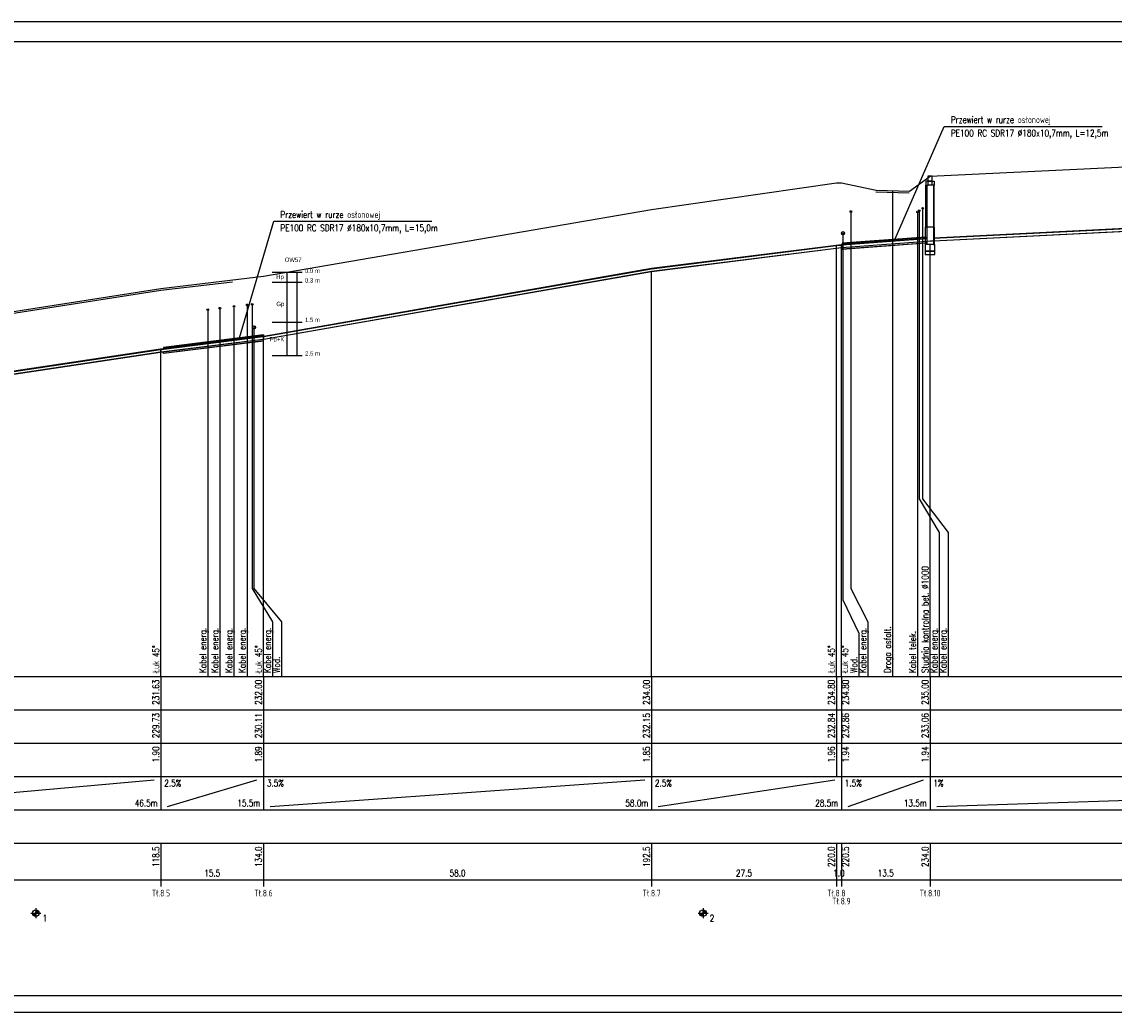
# Model space of a CAD drawing. Header units: metres. Extents: x -25 to 2175, y -3394 to -342.
# Tile 37 of 52: x 310 to 638, y -674 to -377. Entities that reach past the tile are written whole.
import ezdxf
from ezdxf.enums import TextEntityAlignment as Align

# ---------------------------------------------------------------- set-up
doc = ezdxf.new("R2010")
doc.units = ezdxf.units.M
doc.header["$LTSCALE"] = 0.2
doc.layers.get('0').update_dxf_attribs({"color": 8, "linetype": 'CONTINUOUS'})
for name, color, linetype in [('gleba', 20, 'CONTINUOUS'), ('Linie_tabeli', 7, 'CONTINUOUS'), ('Pomocnicza', 1, 'CONTINUOUS'), ('Pompownia_P8_Liczby', 7, 'CONTINUOUS'), ('Pompownia_P8_Linie_odn', 7, 'CONTINUOUS'), ('Pompownia_P8_Linie_opisowe', 7, 'CONTINUOUS'), ('Pompownia_P8_Linie_tabeli', 7, 'CONTINUOUS'), ('Pompownia_P8_Odcinki', 7, 'CONTINUOUS'), ('Pompownia_P8_Opis_PZ', 7, 'CONTINUOUS'), ('Pompownia_P8_Opis_uzbr_n', 7, 'CONTINUOUS'), ('Pompownia_P8_Rury_ochr', 7, 'CONTINUOUS'), ('Pompownia_P8_Teksty', 7, 'CONTINUOUS'), ('Pompownia_P8_Teren_istn', 3, 'CONTINUOUS'), ('Pompownia_P8_Uzbr_nadz', 7, 'CONTINUOUS'), ('Pompownia_P8_Uzbr_podz', 7, 'CONTINUOUS'), ('Pompownia_P8_Wezly', 7, 'CONTINUOUS'), ('warstwa_nr_0', 8, 'CONTINUOUS')]:
    doc.layers.add(name, color=color, linetype=linetype)
doc.styles.get("Standard").update_dxf_attribs({"font": 'simplex.shx'})

msp = doc.modelspace()

# ---------------------------------------------------------------- linework, layer by layer
at = {"layer": 'Linie_tabeli'}
for p, q in [((385.38, -451.83), (394.38, -451.83)), ((385.38, -454.83), (394.38, -454.83)), ((385.38, -466.83), (394.38, -466.83)), ((385.38, -476.83), (394.38, -476.83))]:
    msp.add_line(p, q, dxfattribs=at)
msp.add_lwpolyline([(0.29, -668.78), (1969.29, -668.78), (1969.29, -382.78), (0.29, -382.78)], close=True, dxfattribs=at)
at = {"layer": 'Pomocnicza'}
for points in [[(389.82, -451.83), (389.82, -476.83)], [(392.82, -451.83), (392.82, -471.83)], [(392.82, -451.83), (392.82, -476.83)]]:
    msp.add_lwpolyline(points, dxfattribs=at)
at = {"layer": 'Pompownia_P8_Liczby'}
for p, q in [((313.06, -644.08), (316.06, -644.08)), ((313.57, -644.22), (315.55, -643.95)), ((313.57, -644.15), (315.56, -644.01)), ((313.59, -644.29), (315.54, -643.88)), ((313.6, -644.36), (315.52, -643.81)), ((313.62, -644.43), (315.5, -643.74)), ((313.65, -644.49), (315.48, -643.68)), ((313.68, -644.55), (315.45, -643.62)), ((313.72, -644.61), (315.41, -643.55)), ((313.75, -644.67), (315.37, -643.5)), ((313.8, -644.73), (315.33, -643.44)), ((313.84, -644.78), (315.28, -643.39)), ((313.89, -644.83), (315.23, -643.34)), ((313.95, -644.87), (315.18, -643.3)), ((314, -644.91), (315.12, -643.26)), ((314.06, -644.95), (315.06, -643.22)), ((314.13, -644.98), (315, -643.19)), ((314.19, -645.01), (314.94, -643.16)), ((314.25, -645.04), (314.87, -643.13)), ((314.32, -645.06), (314.81, -643.11)), ((314.39, -645.07), (314.74, -643.1)), ((314.46, -645.08), (314.67, -643.09)), ((314.53, -645.08), (314.6, -643.09)), ((314.56, -642.58), (314.56, -645.58)), ((513.06, -644.08), (516.06, -644.08)), ((513.57, -644.22), (515.55, -643.95)), ((513.57, -644.15), (515.56, -644.01)), ((513.59, -644.29), (515.54, -643.88)), ((513.6, -644.36), (515.52, -643.81)), ((513.62, -644.43), (515.5, -643.74)), ((513.65, -644.49), (515.48, -643.68)), ((513.68, -644.55), (515.45, -643.62)), ((513.72, -644.61), (515.41, -643.55)), ((513.75, -644.67), (515.37, -643.5)), ((513.8, -644.73), (515.33, -643.44)), ((513.84, -644.78), (515.28, -643.39)), ((513.89, -644.83), (515.23, -643.34)), ((513.95, -644.87), (515.18, -643.3)), ((514, -644.91), (515.12, -643.26)), ((514.06, -644.95), (515.06, -643.22)), ((514.13, -644.98), (515, -643.19)), ((514.19, -645.01), (514.94, -643.16)), ((514.25, -645.04), (514.87, -643.13)), ((514.32, -645.06), (514.81, -643.11)), ((514.39, -645.07), (514.74, -643.1)), ((514.46, -645.08), (514.67, -643.09)), ((514.53, -645.08), (514.6, -643.09)), ((514.56, -642.58), (514.56, -645.58))]:
    msp.add_line(p, q, dxfattribs=at)
for centre in [(314.56, -644.08), (514.56, -644.08)]:
    msp.add_circle(centre, 1, dxfattribs=at)
at = {"layer": 'Pompownia_P8_Linie_opisowe'}
for p, q in [((571.4, -427.43), (571.4, -573.08)), ((578.88, -433.82), (578.88, -573.08)), ((377.9, -461.67), (377.9, -573.08)), ((366.1, -463.09), (366.1, -573.08)), ((369.7, -462.66), (369.7, -573.08)), ((373.94, -462.15), (373.94, -573.08))]:
    msp.add_line(p, q, dxfattribs=at)
for points in [[(558.88, -433.68), (558.88, -546.72), (563.96, -556.72), (563.96, -573.08)], [(579.38, -433.46), (579.38, -519.88), (585.32, -529.88), (585.32, -573.08)], [(580.4, -432.71), (580.4, -519.88), (588.02, -529.88), (588.02, -573.08)], [(556.5, -440.18), (556.5, -550.12), (561.26, -560.12), (561.26, -573.08)], [(379.4, -461.49), (379.4, -546.72), (385.5, -556.72), (385.5, -573.08)], [(379.92, -468.43), (379.92, -546.72), (388.2, -556.72), (388.2, -573.08)]]:
    msp.add_lwpolyline(points, dxfattribs=at)
at = {"layer": 'Pompownia_P8_Linie_tabeli'}
for p, q in [((114.56, -573.08), (1764.17, -573.08)), ((352.04, -573.08), (352.04, -603.08)), ((382.8, -573.08), (382.8, -603.08)), ((499.14, -573.08), (499.14, -603.08)), ((554.53, -573.08), (554.53, -603.08)), ((556.06, -573.08), (556.06, -603.08)), ((582.62, -573.08), (582.62, -603.08)), ((114.56, -583.08), (1764.17, -583.08)), ((114.56, -593.08), (1764.17, -593.08)), ((114.56, -603.08), (1764.17, -603.08)), ((261.19, -612.08), (350.04, -604.08)), ((352.04, -603.08), (352.04, -613.08)), ((354.04, -612.08), (380.8, -604.08)), ((382.8, -603.08), (382.8, -613.08)), ((384.8, -612.08), (497.14, -604.08)), ((499.14, -603.08), (499.14, -613.08)), ((501.14, -612.08), (554.06, -604.08)), ((556.06, -603.08), (556.06, -613.08)), ((558.06, -612.08), (580.62, -604.08)), ((582.62, -603.08), (582.62, -613.08)), ((584.62, -612.08), (831.69, -604.08)), ((114.56, -613.08), (1764.17, -613.08)), ((114.56, -623.08), (1764.17, -623.08)), ((352.04, -623.08), (352.04, -636.08)), ((382.8, -623.08), (382.8, -636.08)), ((499.14, -623.08), (499.14, -636.08)), ((554.53, -623.08), (554.53, -636.08)), ((556.06, -623.08), (556.06, -636.08)), ((582.62, -623.08), (582.62, -636.08)), ((114.56, -634.08), (1764.17, -634.08))]:
    msp.add_line(p, q, dxfattribs=at)
for points in [[(554.53, -573.08), (554.53, -444.69)], [(556.06, -573.08), (556.06, -444.49)], [(582.62, -573.08), (582.62, -443.58)], [(499.14, -573.08), (499.14, -451.61)], [(382.8, -573.08), (382.8, -471.97)], [(352.04, -573.08), (352.04, -475.81)]]:
    msp.add_lwpolyline(points, dxfattribs=at)
at = {"layer": 'Pompownia_P8_Odcinki'}
for points in [[(583.62, -441.66), (833.69, -429.16), (833.69, -429.1), (583.62, -441.61)], [(583.62, -442.45), (833.69, -429.95), (833.69, -430), (583.62, -442.51)], [(556.14, -443.7), (581.62, -441.79), (581.62, -441.73), (556.14, -443.64)], [(499.14, -450.82), (554.45, -443.9), (554.45, -443.85), (499.14, -450.76)], [(499.14, -451.61), (554.45, -444.7), (554.45, -444.75), (499.14, -451.66)], [(554.61, -443.88), (555.98, -443.71), (555.98, -443.66), (554.61, -443.83)], [(554.61, -444.68), (555.98, -444.5), (555.98, -444.56), (554.61, -444.73)], [(556.14, -444.49), (581.62, -442.58), (581.62, -442.63), (556.14, -444.54)], [(382.88, -471.16), (499.14, -450.82), (499.14, -450.76), (382.88, -471.11)], [(382.88, -471.95), (499.14, -451.61), (499.14, -451.66), (382.88, -472.01)], [(352.12, -475.01), (382.72, -471.19), (382.72, -471.13), (352.12, -474.96)], [(352.12, -475.8), (382.72, -471.98), (382.72, -472.03), (352.12, -475.86)], [(259.19, -488.95), (351.96, -475.03), (351.96, -474.98), (259.19, -488.89)], [(259.19, -489.74), (351.96, -475.83), (351.96, -475.88), (259.19, -489.79)]]:
    msp.add_lwpolyline(points, close=True, dxfattribs=at)
at = {"layer": 'Pompownia_P8_Rury_ochr'}
for p, q in [((581.24, -441.35), (581.24, -441.76)), ((556.24, -443.23), (556.24, -443.63)), ((556.24, -444.94), (556.24, -444.53)), ((581.24, -443.07), (581.24, -442.66)), ((382.8, -470.71), (382.8, -471.12)), ((352.8, -474.46), (352.8, -474.87)), ((382.8, -472.43), (382.8, -472.02)), ((352.8, -476.18), (352.8, -475.77))]:
    msp.add_line(p, q, dxfattribs=at)
for points in [[(556.24, -443.23), (581.24, -441.35), (581.24, -441.31), (556.24, -443.18)], [(556.24, -444.94), (581.24, -443.07), (581.24, -443.11), (556.24, -444.98)], [(352.8, -474.46), (382.8, -470.72), (382.8, -470.67), (352.8, -474.42)], [(382.8, -470.72), (382.8, -470.71), (382.8, -470.67), (382.8, -470.67)], [(352.8, -476.18), (382.8, -472.43), (382.8, -472.47), (352.8, -476.22)], [(382.8, -472.43), (382.8, -472.43), (382.8, -472.47), (382.8, -472.47)]]:
    msp.add_lwpolyline(points, close=True, dxfattribs=at)
at = {"layer": 'Pompownia_P8_Teksty'}
for p, q in [((572.15, -441.87), (586.88, -408.13)), ((586.88, -408.13), (634.24, -408.13)), ((375.56, -471.58), (385.86, -436.6)), ((385.86, -436.6), (433.22, -436.6))]:
    msp.add_line(p, q, dxfattribs=at)
at = {"layer": 'Pompownia_P8_Teren_istn'}
msp.add_lwpolyline([(114.56, -482.08), (121.15, -483.08), (125.14, -482.6), (126.04, -485.98), (127.84, -485.98), (128.74, -482.16), (144.05, -480.28), (146.35, -480.28), (259.19, -471.28), (352.04, -456.78), (382.8, -453.08), (499.14, -433.08), (554.53, -425.08), (556.06, -425.08), (566.46, -427.28), (576.48, -427.58), (582.62, -423.08), (833.69, -411.08), (1277.45, -412.08)], dxfattribs=at)
at = {"layer": 'Pompownia_P8_Uzbr_nadz'}
for points in [[(566.4, -427.77), (566.46, -427.78), (576.4, -428.08)], [(139.46, -481.35), (144.05, -480.78), (146.35, -480.78), (259.19, -471.78), (352.04, -457.28), (373.46, -454.71)]]:
    msp.add_lwpolyline(points, dxfattribs=at)
at = {"layer": 'Pompownia_P8_Uzbr_podz'}
for centre, radius in [((558.88, -433.68), 0.25), ((578.88, -433.82), 0.25), ((579.38, -433.46), 0.25), ((580.4, -432.71), 0.25), ((556.5, -440.18), 0.472), ((556.5, -440.18), 0.45), ((377.9, -461.67), 0.25), ((379.4, -461.49), 0.25), ((366.1, -463.09), 0.25), ((369.7, -462.66), 0.25), ((373.94, -462.15), 0.25), ((379.92, -468.43), 0.472), ((379.92, -468.43), 0.45)]:
    msp.add_circle(centre, radius, dxfattribs=at)
at = {"layer": 'Pompownia_P8_Wezly'}
for p, q in [((583.22, -424.58), (582.02, -424.58)), ((583.22, -425.78), (582.02, -425.78)), ((583.74, -438.38), (581.5, -438.38)), ((554.53, -443.84), (554.45, -443.85)), ((554.45, -443.85), (554.45, -444.75)), ((554.53, -443.89), (554.45, -443.9)), ((554.45, -444.7), (554.53, -444.69)), ((554.45, -444.75), (554.53, -444.74)), ((554.61, -443.83), (554.53, -443.84)), ((554.61, -443.88), (554.53, -443.89)), ((554.53, -444.69), (554.61, -444.68)), ((554.53, -444.74), (554.61, -444.73)), ((554.61, -444.73), (554.61, -443.83)), ((556.06, -443.65), (555.98, -443.66)), ((555.98, -443.66), (555.98, -444.56)), ((556.06, -443.7), (555.98, -443.71)), ((555.98, -444.5), (556.06, -444.49)), ((555.98, -444.56), (556.06, -444.55)), ((556.14, -443.64), (556.06, -443.65)), ((556.14, -443.7), (556.06, -443.7)), ((556.06, -444.49), (556.14, -444.49)), ((556.06, -444.55), (556.14, -444.54)), ((556.14, -444.54), (556.14, -443.64)), ((382.8, -471.12), (382.72, -471.13)), ((382.72, -471.13), (382.72, -472.03)), ((382.8, -471.18), (382.72, -471.19)), ((382.88, -471.11), (382.8, -471.12)), ((382.88, -471.16), (382.8, -471.18)), ((382.88, -472.01), (382.88, -471.11)), ((382.72, -471.98), (382.8, -471.97)), ((382.72, -472.03), (382.8, -472.02)), ((382.8, -471.97), (382.88, -471.95)), ((382.8, -472.02), (382.88, -472.01)), ((352.04, -474.97), (351.96, -474.98)), ((351.96, -474.98), (351.96, -475.88)), ((352.04, -475.02), (351.96, -475.03)), ((351.96, -475.83), (352.04, -475.81)), ((351.96, -475.88), (352.04, -475.87)), ((352.12, -474.96), (352.04, -474.97)), ((352.12, -475.01), (352.04, -475.02)), ((352.04, -475.81), (352.12, -475.8)), ((352.04, -475.87), (352.12, -475.86)), ((352.12, -475.86), (352.12, -474.96))]:
    msp.add_line(p, q, dxfattribs=at)
for points in [[(582.02, -424.58), (581.37, -424.58), (581.37, -425.78), (582.02, -425.78)], [(581.99, -424.58), (583.24, -424.58), (583.24, -423.08), (581.99, -423.08)], [(583.22, -424.58), (583.87, -424.58), (583.87, -425.78), (583.22, -425.78)], [(581.62, -438.38), (581.37, -438.38), (581.37, -425.78), (581.62, -425.78)], [(583.62, -438.38), (583.87, -438.38), (583.87, -425.78), (583.62, -425.78)], [(581.62, -443.58), (581.3, -443.58), (581.3, -438.38), (581.62, -438.38)], [(583.62, -443.58), (583.94, -443.58), (583.94, -438.38), (583.62, -438.38)], [(581.18, -445.58), (584.06, -445.58), (584.06, -443.58), (581.18, -443.58)], [(582.62, -443.58), (581.62, -443.58), (581.62, -442.58), (582.62, -442.5), (583.62, -442.45), (583.62, -443.58)], [(581.18, -446.58), (584.06, -446.58), (584.06, -445.58), (581.18, -445.58)]]:
    msp.add_lwpolyline(points, close=True, dxfattribs=at)
at = {"layer": 'warstwa_nr_0'}
msp.add_lwpolyline([(-24.71, -673.78), (1975.29, -673.78), (1975.29, -376.78), (-24.71, -376.78)], close=True, dxfattribs=at)

# ---------------------------------------------------------------- texts
at = {"char_height": 1.3, "attachment_point": 1}
for s, insert, width in [('{\\fArial Narrow|b0|i0|c238|p0;\\POW57}', (389.16, -445.32), 11.4659), ('{\\FArial Narrow|c0;0.0 m}', (395.22, -450.8), 8.0951), ('{\\fArial Narrow|b0|i0|c238|p0;0.3 m}', (395.22, -453.67), 8.3702), ('{\\fArial Narrow|b0|i0|c238|p0;1.5 m}', (395.22, -465.52), 8.3702), ('{\\fArial Narrow|b0|i0|c238|p0;2.5 m}', (395.27, -475.57), 8.3702)]:
    msp.add_mtext(s, dxfattribs=dict(at, insert=insert, width=width))
at = {"layer": 'gleba', "char_height": 1.3, "width": 11.5025, "attachment_point": 3}
for s, insert in [('{\\fArial Narrow|b0|i0|c238|p34;Hp}', (388.88, -452.61)), ('{\\fArial Narrow|b0|i0|c238|p0;Gp}', (389.03, -460.74)), ('{\\fArial Narrow|b0|i0|c238|p0;Pd+K}', (389.03, -471.34))]:
    msp.add_mtext(s, dxfattribs=dict(at, insert=insert))
at = {"layer": 'Pompownia_P8_Liczby', "width": 0.8}
for s, p in [('231.63', (351.54, -574.08)), ('232.00', (382.3, -574.08)), ('234.00', (498.64, -574.08)), ('234.80', (554.03, -574.08)), ('234.80', (558.31, -574.08)), ('235.00', (582.12, -574.08)), ('229.73', (351.54, -584.08)), ('230.11', (382.3, -584.08)), ('232.15', (498.64, -584.08)), ('232.84', (554.03, -584.08)), ('232.86', (558.31, -584.08)), ('233.06', (582.12, -584.08)), ('1.90', (351.54, -594.08)), ('1.89', (382.3, -594.08)), ('1.85', (498.64, -594.08)), ('1.96', (554.03, -594.08)), ('1.94', (558.31, -594.08)), ('1.94', (582.12, -594.08)), ('118.5', (351.54, -624.08)), ('134.0', (382.3, -624.08)), ('192.5', (498.64, -624.08)), ('220.0', (554.03, -624.08)), ('220.5', (558.31, -624.08)), ('234.0', (582.12, -624.08))]:
    msp.add_text(s, height=2, rotation=90, dxfattribs=at).set_placement(p, align=Align.RIGHT)
for s, p in [('2.5%', (353.04, -606.08)), ('3.5%', (383.8, -606.08)), ('2.5%', (500.14, -606.08)), ('1.5%', (557.06, -606.08)), ('1%', (583.62, -606.08)), ('1', (316.56, -646.58)), ('2', (516.56, -646.58))]:
    msp.add_text(s, height=2, dxfattribs=at).set_placement(p)
for s, p in [('46.5m', (351.04, -612.08)), ('15.5m', (381.8, -612.08)), ('58.0m', (498.14, -612.08)), ('28.5m', (555.06, -612.08)), ('13.5m', (581.62, -612.08))]:
    msp.add_text(s, height=2, dxfattribs=at).set_placement(p, align=Align.RIGHT)
for s, p in [('15.5', (367.42, -633.08)), ('58.0', (440.97, -633.08)), ('27.5', (526.83, -633.08)), ('1.0', (555.29, -633.08)), ('13.5', (569.34, -633.08)), ('Tł.8.5', (352.04, -639.08)), ('Tł.8.6', (382.8, -639.08)), ('Tł.8.7', (499.14, -639.08)), ('Tł.8.8', (554.53, -639.08)), ('Tł.8.10', (582.62, -639.08)), ('Tł.8.9', (556.06, -641.48))]:
    msp.add_text(s, height=2, dxfattribs=at).set_placement(p, align=Align.CENTER)
at = {"layer": 'Pompownia_P8_Linie_odn', "width": 0.8}
for s, p in [('Przewiert w rurze osłonowej', (588.88, -407.13)), ('PE100 RC SDR17 %%c180x10,7mm, L=12,5m', (588.88, -411.13)), ('Przewiert w rurze osłonowej', (387.86, -435.6)), ('PE100 RC SDR17 %%c180x10,7mm, L=15,0m', (387.86, -439.6))]:
    msp.add_text(s, height=2, dxfattribs=at).set_placement(p)
at = {"layer": 'Pompownia_P8_Opis_PZ', "width": 0.8}
for s, p in [('Studnia kontrolna bet. %%c1000', (582.12, -572.08)), ('Łuk 45%%d', (351.54, -572.08)), ('Łuk 45%%d', (382.3, -572.08)), ('Łuk 45%%d', (554.03, -572.08)), ('Łuk 45%%d', (558.06, -572.08))]:
    msp.add_text(s, height=2, rotation=90, dxfattribs=at).set_placement(p)
at = {"layer": 'Pompownia_P8_Opis_uzbr_n', "width": 0.8}
for s, p in [('Kabel energ.', (365.6, -572.08)), ('Kabel energ.', (369.2, -572.08)), ('Kabel energ.', (373.44, -572.08)), ('Kabel energ.', (377.4, -572.08)), ('Kabel energ.', (385, -572.08)), ('Kabel energ.', (563.46, -572.08)), ('Droga asfalt.', (570.9, -572.08)), ('Kabel energ.', (584.82, -572.08)), ('Kabel energ.', (587.52, -572.08)), ('Kabel telek.', (578.38, -572.08)), ('Wod.', (387.7, -572.08)), ('Wod.', (560.76, -572.08))]:
    msp.add_text(s, height=2, rotation=90, dxfattribs=at).set_placement(p)

doc.saveas('drawing.dxf')
